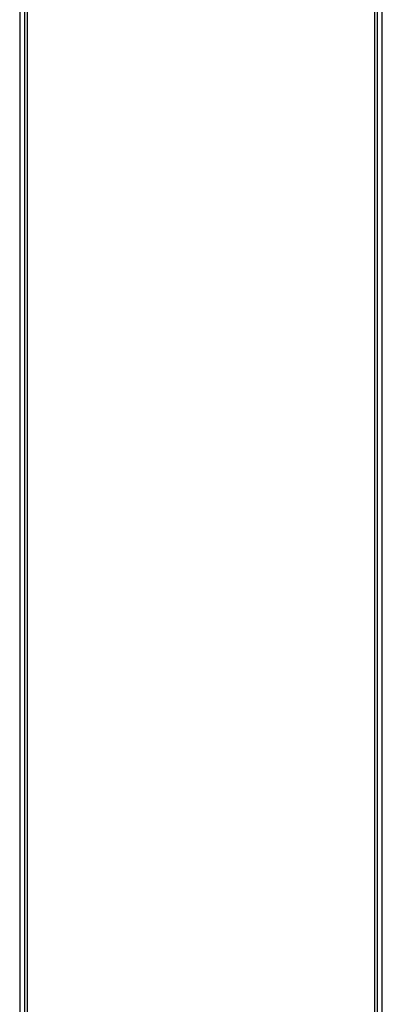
# Model space of a CAD drawing. Header units: inches. Extents: x 0 to 400, y -11 to 260.
# Tile 17 of 50: x 67.61 to 73.84, y 141.33 to 158.25. Entities that reach past the tile are written whole.
import ezdxf

# ---------------------------------------------------------------- set-up
doc = ezdxf.new("R2010")
doc.units = ezdxf.units.IN
doc.header["$LTSCALE"] = 24.014056
doc.header["$MEASUREMENT"] = 0
doc.layers.add('Visible Edges(ANSI)', color=7, linetype='Continuous', lineweight=25)
doc.layers.add('Visible Tangent Edges(ANSI)', color=7, linetype='Continuous', lineweight=25)

msp = doc.modelspace()

# ---------------------------------------------------------------- linework, layer by layer
at = {"layer": 'Visible Edges(ANSI)'}
for p, q in [((67.6865, 227.2121), (67.6865, 50.2368)), ((73.7606, 50.2368), (73.7606, 227.2121)), ((73.8418, 50.2368), (73.8418, 227.2121)), ((67.6052, 179.2003), (67.6052, 139.4443))]:
    msp.add_line(p, q, dxfattribs=at)
at = {"layer": 'Visible Tangent Edges(ANSI)'}
for p, q in [((73.7147, 50.0521), (73.7147, 227.3968)), ((67.7323, 179.1929), (67.7323, 139.4517))]:
    msp.add_line(p, q, dxfattribs=at)

doc.saveas('drawing.dxf')
